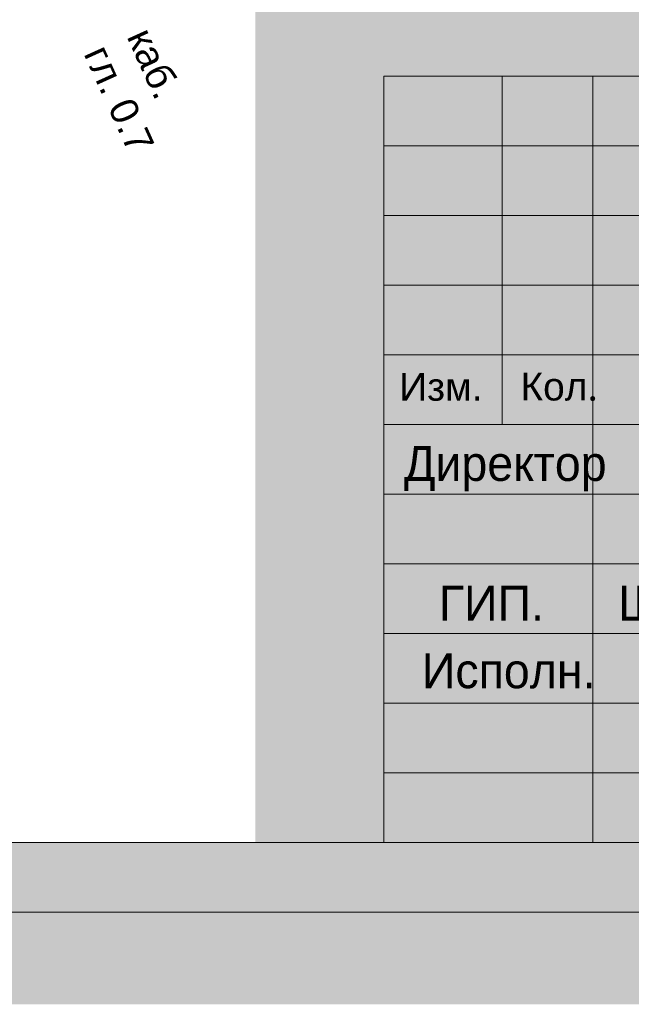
# Model space of a CAD drawing. Header units: millimetres. Extents: x 918404 to 1362154, y 4120617 to 4364104.
# Tile 27 of 256: x 942833 to 947225, y 4124244 to 4131311. Entities that reach past the tile are written whole.
import ezdxf

# ---------------------------------------------------------------- set-up
doc = ezdxf.new("R2010")
doc.units = ezdxf.units.MM
doc.header["$MEASUREMENT"] = 0
for name, color, linetype, lineweight in [('(019) Связь_Ном._пера__7', 7, 'Continuous', 18), ('0_Ном._пера__174', 174, 'Continuous', 18), ('0_Ном._пера__255', 255, 'Continuous', 18), ('0_Ном._пера__7', 7, 'Continuous', 18), ('Text blocks_Ном._пера__1_Ном._пера__7', 7, 'Continuous', 18)]:
    doc.layers.add(name, color=color, linetype=linetype, lineweight=lineweight)
doc.styles.add('СГЕНЕРИР_СТИЛЬ_1', font='arial.ttf')
doc.styles.add('СГЕНЕРИР_СТИЛЬ_7', font='txt')

msp = doc.modelspace()

# ---------------------------------------------------------------- hatches: boundary and pattern name
at = {"layer": '0_Ном._пера__255', "linetype": 'Continuous'}
h = msp.add_hatch(color=256, dxfattribs=at)
h.paths.add_polyline_path([(921758.4, 4155250.1), (921758.4, 4124243.8), (965138, 4124243.8), (965138, 4155250.1)])
h.paths.add_polyline_path([(935573.1, 4125406.1), (935573.1, 4133106.1), (925014.5, 4133106.1), (925014.5, 4152850.3), (949743.4, 4152850.3), (949743.4, 4145280.9), (950980.5, 4145280.9), (950980.5, 4131414.5), (944525.3, 4131414.5), (944525.3, 4125406.1)], flags=0)

# ---------------------------------------------------------------- linework, layer by layer
at = {"layer": '0_Ном._пера__174', "linetype": 'Continuous', "flags": 128}
for points in [[(922449.1, 4124906.1), (922449.1, 4154186.1), (964449.1, 4154186.1), (964449.1, 4124906.1)], [(924449.1, 4153686.1), (963949.1, 4153686.1), (963949.1, 4125406.1), (924449.1, 4125406.1)]]:
    msp.add_lwpolyline(points, close=True, dxfattribs=at)
at = {"layer": '0_Ном._пера__7', "linetype": 'Continuous'}
for p, q in [((945449.1, 4130906.1), (963949.1, 4130906.1)), ((945449.1, 4125406.1), (945449.1, 4130906.1)), ((946299.1, 4128406.1), (946299.1, 4130906.1)), ((946949.1, 4125406.1), (946949.1, 4130906.1)), ((945449.1, 4130406.1), (951949.1, 4130406.1)), ((945449.1, 4130406.1), (951949.1, 4130406.1)), ((945449.1, 4130406.1), (951949.1, 4130406.1)), ((945449.1, 4129906.1), (951949.1, 4129906.1)), ((945449.1, 4129906.1), (951949.1, 4129906.1)), ((945449.1, 4129906.1), (951949.1, 4129906.1)), ((945449.1, 4129406.1), (951949.1, 4129406.1)), ((945449.1, 4129406.1), (951949.1, 4129406.1)), ((945449.1, 4129406.1), (950949.1, 4129406.1)), ((945449.1, 4128906.1), (951949.1, 4128906.1)), ((945449.1, 4128906.1), (951949.1, 4128906.1)), ((945449.1, 4128906.1), (951949.1, 4128906.1)), ((945449.1, 4128406.1), (963949.1, 4128406.1)), ((945449.1, 4128406.1), (963949.1, 4128406.1)), ((945449.1, 4128406.1), (963949.1, 4128406.1)), ((945449.1, 4127906.1), (951949.1, 4127906.1)), ((945449.1, 4127906.1), (951949.1, 4127906.1)), ((945449.1, 4127906.1), (951949.1, 4127906.1)), ((945449.1, 4127906.1), (951949.1, 4127906.1)), ((945449.1, 4127906.1), (951949.1, 4127906.1)), ((945449.1, 4127906.1), (951949.1, 4127906.1)), ((945449.1, 4127406.1), (951949.1, 4127406.1)), ((945449.1, 4127406.1), (951949.1, 4127406.1)), ((945449.1, 4127406.1), (951949.1, 4127406.1)), ((945449.1, 4126906.1), (963949.1, 4126906.1)), ((945449.1, 4126906.1), (963949.1, 4126906.1)), ((945449.1, 4126906.1), (963949.1, 4126906.1)), ((945449.1, 4126406.1), (951949.1, 4126406.1)), ((945449.1, 4126406.1), (951949.1, 4126406.1)), ((945449.1, 4126406.1), (951949.1, 4126406.1)), ((945449.1, 4125906.1), (951949.1, 4125906.1)), ((945449.1, 4125906.1), (951949.1, 4125906.1)), ((945449.1, 4125906.1), (951949.1, 4125906.1))]:
    msp.add_line(p, q, dxfattribs=at)

# ---------------------------------------------------------------- texts
at = {"layer": '(019) Связь_Ном._пера__7', "linetype": 'Continuous', "char_height": 200, "attachment_point": 7, "rotation": 294.34154, "style": 'СГЕНЕРИР_СТИЛЬ_1'}
for s, insert in [('{каб.}', (943596.7, 4131189.1)), ('{гл. 0.7}', (943287.4, 4131066.6))]:
    msp.add_mtext(s, dxfattribs=dict(at, insert=insert))
at = {"layer": '0_Ном._пера__7', "linetype": 'Continuous', "char_height": 200, "attachment_point": 1, "style": 'СГЕНЕРИР_СТИЛЬ_1'}
for s, insert in [('{Изм.}', (945558.8, 4128775.9)), ('\\A1;{\\fArial|b0|i0|c204|p38;Кол\\fTimes New Roman|b0|i0|c204|p22;.}', (946429.3, 4128777.6))]:
    msp.add_mtext(s, dxfattribs=dict(at, insert=insert))
at = {"layer": 'Text blocks_Ном._пера__1_Ном._пера__7', "linetype": 'Continuous', "char_height": 250, "attachment_point": 2, "style": 'СГЕНЕРИР_СТИЛЬ_7'}
for s, insert in [('{  Директор}', (946227.1, 4128250.4)), ('{ГИП.}', (946220.6, 4127247.6)), ('{Шомуратов М.}', (948251.9, 4127247.6)), ('{  Исполн.}', (946252.2, 4126762.4))]:
    msp.add_mtext(s, dxfattribs=dict(at, insert=insert))

doc.saveas('drawing.dxf')
